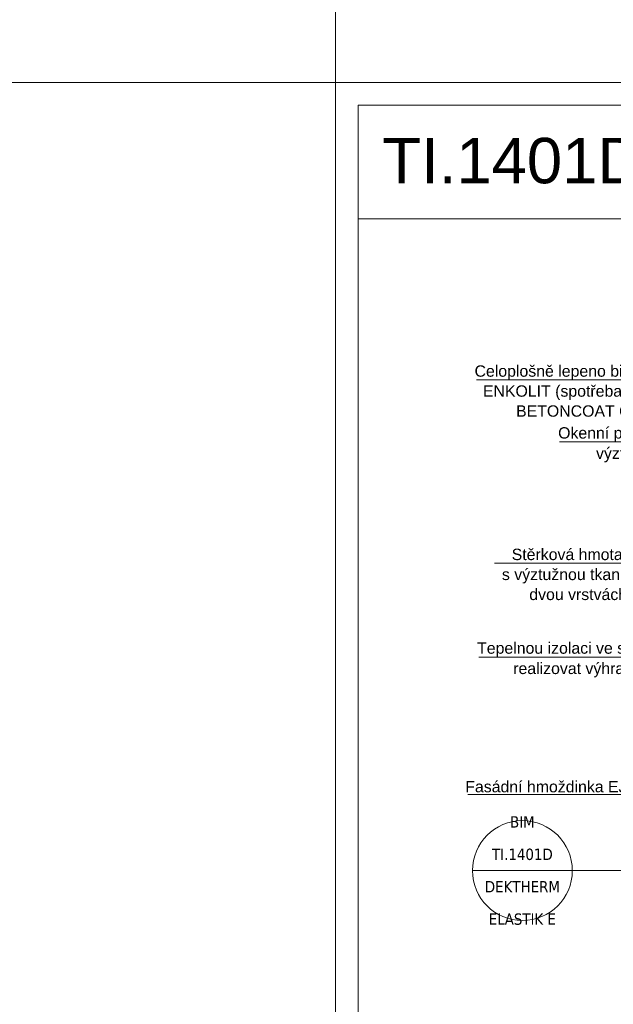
# Model space of a CAD drawing. Header units: millimetres. Extents: x -213344 to 52059, y -47868 to 108976.
# Tile 2 of 27: x -200176 to -199522, y 34487 to 35571. Entities that reach past the tile are written whole.
import ezdxf
from ezdxf.xclip import XClip

# ---------------------------------------------------------------- set-up
doc = ezdxf.new("R2010")
doc.units = ezdxf.units.MM
doc.header["$MEASUREMENT"] = 0
doc.header["$XCLIPFRAME"] = 0
for name, color, linetype in [('POHLED ZÁPADNÍ_1__K EXPEDICI', 7, 'Continuous'), ('POHLED ZÁPADNÍ_1__ZÁHLAVÍ', 7, 'Continuous'), ('POHLED ZÁPADNÍ_1_DEK_KÓTY', 7, 'Continuous'), ('POHLED ZÁPADNÍ_1_DEK_POPIS', 7, 'Continuous'), ('POHLED ZÁPADNÍ_1_moje-rastr-pozn', 7, 'Continuous')]:
    doc.layers.add(name, color=color, linetype=linetype)
doc.styles.add('GENEROVANÝ_STYL_1', font='txt')
doc.styles.add('GENEROVANÝ_STYL_2', font='txt')

# ---------------------------------------------------------------- blocks, each defined once
blk = doc.blocks.new('Kresba_1_1', base_point=(-202803.8, 33475.3))
at = {"layer": 'POHLED ZÁPADNÍ_1__K EXPEDICI', "color": 3, "linetype": 'Continuous', "lineweight": 18, "flags": 128}
blk.add_lwpolyline([(-199827.8, 35502.3), (-198342.8, 35502.3), (-198342.8, 33402.3), (-199827.8, 33402.3)], close=True, dxfattribs=at)
at = {"layer": 'POHLED ZÁPADNÍ_1_DEK_KÓTY', "color": 6, "linetype": 'Continuous', "lineweight": 18}
for p, q in [((-199349.4, 35174.8), (-199672.3, 35174.8)), ((-199389.3, 35106.7), (-199580.9, 35106.7)), ((-199329.9, 34972.9), (-199652.6, 34972.9)), ((-199372.8, 34869.6), (-199670, 34869.6)), ((-199343.2, 34718.4), (-199682, 34718.4)), ((-199676.9, 34634.5), (-199566.9, 34634.5)), ((-199676.9, 34634.5), (-199120.5, 34634.5))]:
    blk.add_line(p, q, dxfattribs=at)
blk.add_circle((-199621.9, 34634.5), 55, dxfattribs=at)
at = {"layer": 'POHLED ZÁPADNÍ_1_DEK_POPIS', "color": 6, "linetype": 'Continuous', "lineweight": 18}
blk.add_line((-199802.8, 35352.3), (-198367.8, 35352.3), dxfattribs=at)
at = {"layer": 'POHLED ZÁPADNÍ_1_DEK_POPIS', "color": 6, "linetype": 'Continuous', "lineweight": 18, "flags": 128}
blk.add_lwpolyline([(-199802.8, 35477.3), (-198367.8, 35477.3), (-198367.8, 33427.3), (-199802.8, 33427.3)], close=True, dxfattribs=at)
at = {"layer": 'POHLED ZÁPADNÍ_1_moje-rastr-pozn', "color": 241, "linetype": 'Continuous', "lineweight": 18}
for p, q in [((-199827.8, 38158.3), (-199827.8, 24346)), ((-213344.3, 35502.3), (-192274.5, 35502.3))]:
    blk.add_line(p, q, dxfattribs=at)
at = {"layer": 'POHLED ZÁPADNÍ_1__ZÁHLAVÍ', "color": 6, "linetype": 'Continuous', "lineweight": 18, "insert": (-199776.1, 35382), "char_height": 50, "attachment_point": 7, "style": 'GENEROVANÝ_STYL_2'}
blk.add_mtext('\\A1;{\\pql;\\fArial|b0|i0|c238|p38;TI.1401D, WW.1002A}', dxfattribs=at)
at = {"layer": 'POHLED ZÁPADNÍ_1_DEK_KÓTY', "color": 6, "linetype": 'Continuous', "lineweight": 18, "char_height": 12.5, "attachment_point": 3, "style": 'GENEROVANÝ_STYL_2'}
for s, insert, width, line_spacing_factor in [('\\A1;{\\pqr;\\fArial|b0|i0|c238|p38;Celoplošně lepeno bitumenovým lepidlem \\fArial|b0|i0|c238|p38;ENKOLIT (spotřeba 3 kg/m² + penetrace \\fArial|b0|i0|c238|p38;BETONCOAT GRUNDIERUNG 2K)}', (-199351.4, 35190.8), 333.139, 1.05614), ('\\A1;{\\pqr;\\fArial|b0|i0|c238|p38;Okenní parapetní profil s \\fArial|b0|i0|c238|p38;výztužnou tkaninou}', (-199391.3, 35122.7), 266.567, 1.074149), ('\\A1;{\\pqr;\\fArial|b0|i0|c238|p38;Tepelnou izolaci ve styku s parapetem \\fArial|b0|i0|c238|p38;realizovat výhradně z bílého EPS}', (-199374.8, 34885.8), 328.254, 1.074256)]:
    blk.add_mtext(s, dxfattribs=dict(at, insert=insert, width=width, line_spacing_factor=line_spacing_factor))
at = {"layer": 'POHLED ZÁPADNÍ_1_DEK_KÓTY', "color": 180, "linetype": 'Continuous', "lineweight": 18, "insert": (-199331.9, 34988.9), "char_height": 12.5, "width": 321.142, "attachment_point": 3, "line_spacing_factor": 1.056211, "style": 'GENEROVANÝ_STYL_2'}
blk.add_mtext('\\A1;{\\pqr;\\fArial|b0|i0|c238|p38;Stěrková hmota DEKTHERM ELASTIK\\P\\pqr;\\fArial|b0|i0|c238|p38;s výztužnou tkaninou VERTEX R 131 ve \\fArial|b0|i0|c238|p38;dvou vrstvách (min. tl. jedné vrstvy 5 mm)}', dxfattribs=at)
at = {"layer": 'POHLED ZÁPADNÍ_1_DEK_KÓTY', "color": 6, "linetype": 'Continuous', "lineweight": 18, "insert": (-199345.2, 34733.2), "char_height": 12.5, "attachment_point": 3, "style": 'GENEROVANÝ_STYL_2'}
blk.add_mtext('\\A1;{\\pqr;\\fArial|b0|i0|c238|p38;Fasádní hmoždinka EJOTHERM STR-U 2G}', dxfattribs=at)
at = {"layer": 'POHLED ZÁPADNÍ_1_DEK_KÓTY', "color": 180, "linetype": 'Continuous', "lineweight": 18, "insert": (-199621.9, 34634.5), "char_height": 12.5, "attachment_point": 5, "line_spacing_factor": 1.7123, "style": 'GENEROVANÝ_STYL_1'}
blk.add_mtext('\\A1;{\\pqc;\\fTahoma|b0|i0|c238|p34;BIM\\P\\pqc;\\fTahoma|b0|i0|c238|p34;TI.1401D\\P\\pqc;\\fTahoma|b0|i0|c238|p34;DEKTHERM\\P\\pqc;\\fTahoma|b0|i0|c238|p34;ELASTIK E}', dxfattribs=at)

msp = doc.modelspace()

# ---------------------------------------------------------------- block references
at = {"color": 9, "linetype": 'Continuous', "lineweight": 13}
ref = msp.add_blockref('Kresba_1_1', (-202803.8, 33475.3), dxfattribs=at)
XClip(ref).set_block_clipping_path([(-213344.2533762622, 24346.0258491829), (-192274.4692545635, 38158.3434494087)])

doc.saveas('drawing.dxf')
